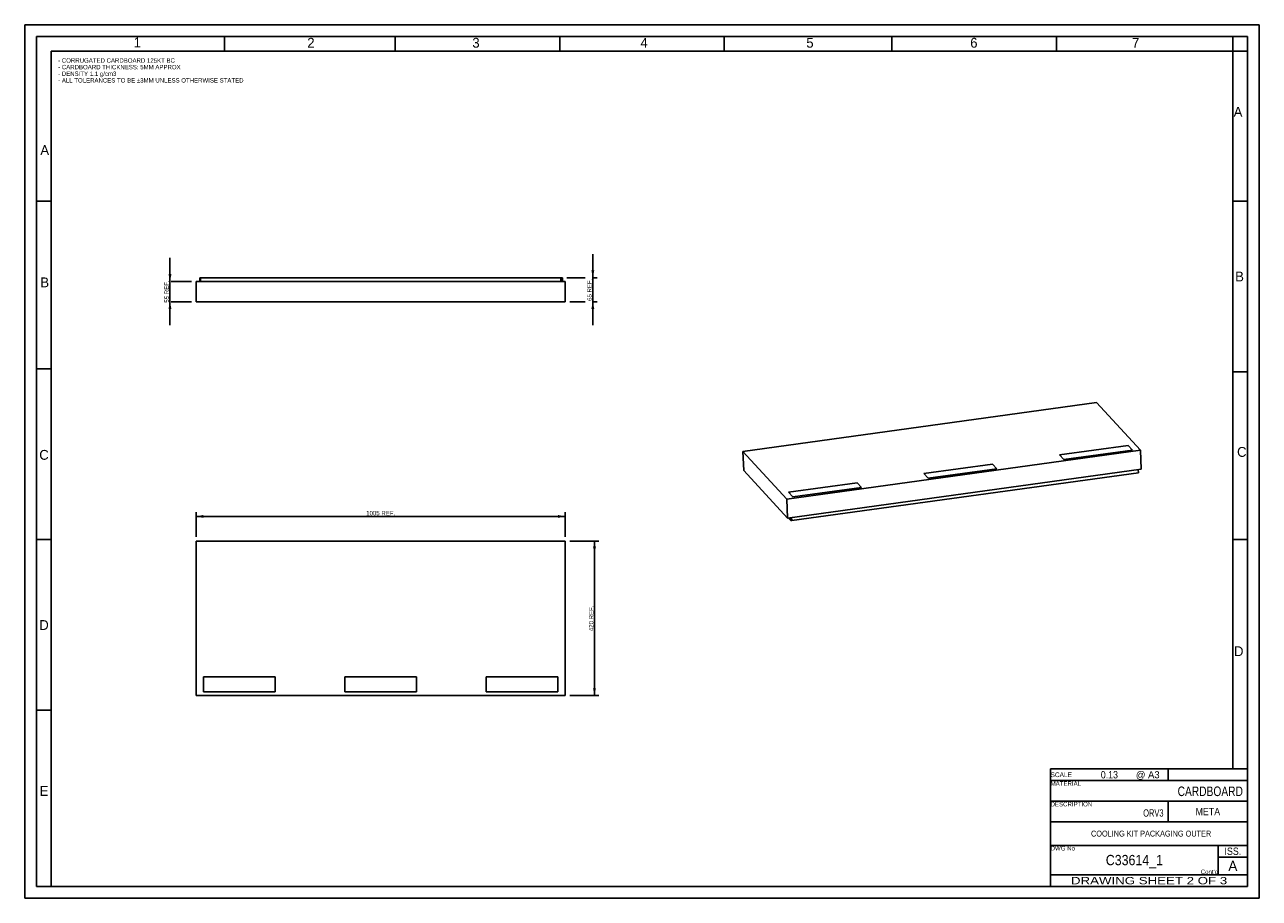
# Model space of a CAD drawing. Header units: millimetres. Extents: x 0 to 3360, y 0 to 2376.
import ezdxf

# ---------------------------------------------------------------- set-up
doc = ezdxf.new("R2010")
doc.units = ezdxf.units.MM
doc.header["$LTSCALE"] = 184.8
doc.layers.get('0').update_dxf_attribs({"linetype": 'CONTINUOUS'})
doc.styles.get("Standard").update_dxf_attribs({"font": 'txt', "width": 0.9})
doc.styles.add('TEXTSTYLE_2', font='txt')
doc.styles.add('TEXTSTYLE_3', font='txt', dxfattribs={"width": 0.8})
doc.styles.add('TEXTSTYLE_4', font='txt', dxfattribs={"width": 0.7})
doc.styles.add('TEXTSTYLE_5', font='cgomg.ttf')
doc.styles.add('TEXTSTYLE_6', font='txt', dxfattribs={"width": 1.35})
doc.dimstyles.new('DIMSTYLE_1', dxfattribs={"dimtxt": 12, "dimasz": 20, "dimexe": 1.5, "dimexo": 1.5, "dimgap": 0.375, "dimtad": 1, "dimdec": 0, "dimzin": 0, "dimdsep": 46, "dimtxsty": 'Standard', "dimblk": '_FILLED', "dimblk1": '_FILLED', "dimblk2": '_FILLED', "dimcen": 0.09, "dimazin": 0, "dimtp": 1.2, "dimtm": 1.2, "dimtfac": 1, "dimtdec": 0, "dimtofl": 0, "dimtmove": 0, "dimatfit": 3, "dimldrblk": '_FILLED', "dimfxl": 0, "dimtolj": 1, "dimtzin": 0, "dimarcsym": 0})
doc.dimstyles.new('DIMSTYLE_2', dxfattribs={"dimtxt": 12, "dimasz": 20, "dimexe": 1.5, "dimexo": 1.5, "dimgap": 0.375, "dimtad": 1, "dimdec": 0, "dimzin": 0, "dimdsep": 46, "dimtxsty": 'Standard', "dimblk": '_FILLED', "dimblk1": '_FILLED', "dimblk2": '_FILLED', "dimcen": 0.09, "dimazin": 0, "dimtp": 0.8, "dimtm": 0.8, "dimtfac": 1, "dimtdec": 0, "dimtofl": 0, "dimtmove": 0, "dimatfit": 3, "dimldrblk": '_FILLED', "dimfxl": 0, "dimtolj": 1, "dimtzin": 0, "dimarcsym": 0})
doc.dimstyles.new('DIMSTYLE_3', dxfattribs={"dimtxt": 12, "dimasz": 20, "dimexe": 1.5, "dimexo": 1.5, "dimgap": 0.375, "dimtad": 1, "dimdec": 0, "dimzin": 0, "dimdsep": 46, "dimtxsty": 'Standard', "dimblk": '_FILLED', "dimblk1": '_FILLED', "dimblk2": '_FILLED', "dimcen": 0.09, "dimazin": 0, "dimtp": 0.3, "dimtm": 0.3, "dimtfac": 1, "dimtdec": 0, "dimtofl": 0, "dimtmove": 0, "dimatfit": 3, "dimldrblk": '_FILLED', "dimfxl": 0, "dimtolj": 1, "dimtzin": 0, "dimarcsym": 0})

# ---------------------------------------------------------------- blocks, each defined once
blk = doc.blocks.new('_FILLED')
at = {"color": 0, "linetype": 'ByBlock'}
blk.add_solid([(0, 0), (-1, 0.2), (-1, -0.2)], dxfattribs=at)
blk = doc.blocks.new('*D1')
at = {"color": 2, "linetype": 'Continuous'}
for p, q in [((466.3, 983.5), (466.3, 1050.6)), ((1471.3, 983.5), (1471.3, 1050.6)), ((466.3, 1038.6), (968.8, 1038.6)), ((1471.3, 1038.6), (968.8, 1038.6))]:
    blk.add_line(p, q, dxfattribs=at)
at = {"color": 2, "linetype": 'Continuous', "xscale": 20, "yscale": 20, "zscale": 20, "rotation": 180}
blk.add_blockref('_FILLED', (466.3, 1038.6), dxfattribs=at)
at = {"color": 2, "linetype": 'Continuous', "xscale": 20, "yscale": 20, "zscale": 20}
blk.add_blockref('_FILLED', (1471.3, 1038.6), dxfattribs=at)
at = {"color": 2, "linetype": 'Continuous', "insert": (968.8, 1053.6), "char_height": 12, "width": 97.2, "attachment_point": 2, "line_spacing_factor": 0.9}
blk.add_mtext('1005 REF.', dxfattribs=at)
blk = doc.blocks.new('*D2')
at = {"color": 2, "linetype": 'Continuous'}
for p, q in [((1483.3, 971.5), (1562.7, 971.5)), ((1550.7, 971.5), (1550.7, 761.5)), ((1550.7, 551.5), (1550.7, 761.5)), ((1483.3, 551.5), (1562.7, 551.5))]:
    blk.add_line(p, q, dxfattribs=at)
at = {"color": 2, "linetype": 'Continuous', "xscale": 20, "yscale": 20, "zscale": 20}
for p, rotation in [((1550.7, 971.5), 90), ((1550.7, 551.5), 270)]:
    blk.add_blockref('_FILLED', p, dxfattribs=dict(at, rotation=rotation))
at = {"color": 2, "linetype": 'Continuous', "insert": (1535.7, 761.5), "char_height": 12, "width": 86.4, "attachment_point": 2, "rotation": 90, "line_spacing_factor": 0.9}
blk.add_mtext('420 REF.', dxfattribs=at)
blk = doc.blocks.new('*D3')
at = {"color": 2, "linetype": 'Continuous'}
for p, q in [((1546.2, 1687.6), (1546.2, 1751.6)), ((1546.2, 1751.6), (1546.2, 1655.1)), ((1475.3, 1687.6), (1525.2, 1687.6)), ((1549.2, 1687.6), (1558.2, 1687.6)), ((1546.2, 1558.7), (1546.2, 1655.1)), ((1483.3, 1622.7), (1525.2, 1622.7)), ((1546.2, 1622.7), (1546.2, 1558.7)), ((1549.2, 1622.7), (1558.2, 1622.7))]:
    blk.add_line(p, q, dxfattribs=at)
at = {"color": 2, "linetype": 'Continuous', "xscale": 20, "yscale": 20, "zscale": 20}
for p, rotation in [((1546.2, 1687.6), 270), ((1546.2, 1622.7), 90)]:
    blk.add_blockref('_FILLED', p, dxfattribs=dict(at, rotation=rotation))
at = {"color": 2, "linetype": 'Continuous', "insert": (1531.2, 1655.1), "char_height": 12, "width": 75.6, "attachment_point": 2, "rotation": 90, "line_spacing_factor": 0.9}
blk.add_mtext('65 REF.', dxfattribs=at)
blk = doc.blocks.new('*D4')
at = {"color": 2, "linetype": 'Continuous'}
for p, q in [((395.4, 1677.7), (395.4, 1741.7)), ((395.4, 1741.7), (395.4, 1650.2)), ((395.4, 1558.7), (395.4, 1650.2)), ((454.3, 1677.7), (398.4, 1677.7)), ((395.4, 1622.7), (395.4, 1558.7)), ((454.3, 1622.7), (398.4, 1622.7))]:
    blk.add_line(p, q, dxfattribs=at)
at = {"color": 2, "linetype": 'Continuous', "xscale": 20, "yscale": 20, "zscale": 20}
for p, rotation in [((395.4, 1677.7), 270), ((395.4, 1622.7), 90)]:
    blk.add_blockref('_FILLED', p, dxfattribs=dict(at, rotation=rotation))
at = {"color": 2, "linetype": 'Continuous', "insert": (380.4, 1650.2), "char_height": 12, "width": 75.6, "attachment_point": 2, "rotation": 90, "line_spacing_factor": 0.9}
blk.add_mtext('55 REF.', dxfattribs=at)

msp = doc.modelspace()

# ---------------------------------------------------------------- linework, layer by layer
at = {"color": 7, "linetype": 'Continuous'}
for p, q in [((0, 0), (0, 2376)), ((0, 2376), (3360, 2376)), ((3360, 0), (3360, 2376)), ((32, 32), (32, 2344)), ((32, 2344), (3328, 2344)), ((544, 2304), (544, 2344)), ((1008, 2304), (1008, 2344)), ((1456, 2304), (1456, 2344)), ((1904, 2304), (1904, 2344)), ((2360, 2304), (2360, 2344)), ((2808, 2304), (2808, 2344)), ((3288, 2344), (3288, 352)), ((3328, 2344), (3328, 32)), ((72, 32), (72, 2304)), ((72, 2304), (3328, 2304)), ((72, 1896), (32, 1896)), ((3328, 1896), (3288, 1896)), ((476.3, 1687.6), (476.3, 1677.7)), ((476.3, 1687.6), (1463.3, 1687.6)), ((478.3, 1687.6), (478.3, 1677.7)), ((1459.3, 1687.6), (1459.3, 1677.7)), ((1461.3, 1687.6), (1461.3, 1677.7)), ((1463.3, 1677.7), (1463.3, 1687.6)), ((466.3, 1677.7), (466.3, 1622.7)), ((1471.3, 1677.7), (466.3, 1677.7)), ((1471.3, 1677.7), (1471.3, 1622.7)), ((1471.3, 1622.7), (466.3, 1622.7)), ((72, 1440), (32, 1440)), ((3328, 1432), (3288, 1432)), ((2917.3, 1348.3), (1954.6, 1215.5)), ((3036.7, 1218.5), (2917.3, 1348.3)), ((1956.9, 1163.7), (1954.6, 1215.5)), ((1954.6, 1215.5), (2074, 1085.8)), ((2074, 1085.8), (3036.7, 1218.5)), ((3038.9, 1166.7), (3036.7, 1218.5)), ((1956.9, 1163.7), (2076.3, 1034)), ((2076.3, 1034), (3038.9, 1166.7)), ((2087.4, 1027.1), (3030.9, 1157.2)), ((3030.9, 1157.2), (3030.6, 1165.6)), ((2076.3, 1034), (2074, 1085.8)), ((2084.9, 1027.4), (2078.6, 1034.3)), ((2084.4, 1035.1), (2084.9, 1027.4)), ((2086.9, 1027.7), (2084.9, 1027.4)), ((2086.3, 1035.4), (2086.9, 1027.7)), ((2086.5, 1035.4), (2086.9, 1027.7)), ((2086.9, 1027.7), (2087.4, 1027.1)), ((2087.4, 1027.1), (2087.1, 1035.5)), ((72, 976), (32, 976)), ((3328, 976), (3288, 976)), ((466.3, 971.5), (466.3, 551.5)), ((1471.3, 971.5), (466.3, 971.5)), ((1471.3, 551.5), (1471.3, 971.5)), ((466.3, 551.5), (1471.3, 551.5)), ((72, 512), (32, 512)), ((0, 0), (3360, 0)), ((3328, 32), (32, 32))]:
    msp.add_line(p, q, dxfattribs=at)
at = {"color": 3, "linetype": 'Continuous'}
for p, q in [((2816.2, 1205.9), (3003, 1231.7)), ((2827.9, 1193.2), (3014.7, 1219)), ((3014.7, 1219), (3003, 1231.7)), ((2447.4, 1155), (2634.2, 1180.8)), ((2645.9, 1168.1), (2634.2, 1180.8)), ((2827.9, 1193.2), (2816.2, 1205.9)), ((2459.1, 1142.4), (2447.4, 1155)), ((2459.1, 1142.4), (2645.9, 1168.1)), ((2078.7, 1104.2), (2265.4, 1129.9)), ((2090.3, 1091.5), (2277.1, 1117.3)), ((2277.1, 1117.3), (2265.4, 1129.9)), ((2090.3, 1091.5), (2078.7, 1104.2)), ((486.3, 561.5), (486.3, 602.5)), ((486.3, 602.5), (681.3, 602.5)), ((681.3, 561.5), (681.3, 602.5)), ((871.3, 602.5), (1066.3, 602.5)), ((871.3, 561.5), (871.3, 602.5)), ((1066.3, 561.5), (1066.3, 602.5)), ((1256.3, 602.5), (1451.3, 602.5)), ((1256.3, 561.5), (1256.3, 602.5)), ((1451.3, 561.5), (1451.3, 602.5)), ((486.3, 561.5), (681.3, 561.5)), ((871.3, 561.5), (1066.3, 561.5)), ((1256.3, 561.5), (1451.3, 561.5))]:
    msp.add_line(p, q, dxfattribs=at)
at = {"color": 2, "linetype": 'Continuous'}
for p, q in [((2792, 352), (3328, 352)), ((2792, 352), (2792, 32)), ((3112, 352), (3112, 320)), ((3328, 352), (3328, 32)), ((2792, 320), (3328, 320)), ((2792, 264), (3328, 264)), ((3112, 264), (3112, 208)), ((2792, 208), (3328, 208)), ((2792, 144), (3328, 144)), ((3248, 144), (3248, 64)), ((3248, 112), (3328, 112)), ((2792, 64), (3328, 64)), ((2792, 32), (3328, 32))]:
    msp.add_line(p, q, dxfattribs=at)

# ---------------------------------------------------------------- texts
at = {"color": 2, "linetype": 'Continuous', "line_spacing_factor": 0.9}
for s, insert, char_height, width, attachment_point, style in [('1', (296.4, 2341.4), 26.7, 26.699, 1, 'TEXTSTYLE_2'), ('2', (769, 2340.2), 26.7, 26.699, 1, 'TEXTSTYLE_2'), ('3', (1218.3, 2340.2), 26.7, 26.699, 1, 'TEXTSTYLE_2'), ('4', (1685.7, 2340.2), 26.7, 26.699, 2, 'TEXTSTYLE_2'), ('5', (2137.1, 2340.2), 26.7, 26.699, 2, 'TEXTSTYLE_2'), ('6', (2583.2, 2340.2), 26.7, 26.699, 2, 'TEXTSTYLE_2'), ('7', (3023.6, 2340.2), 26.7, 26.699, 2, 'TEXTSTYLE_2'), ('A', (3290.2, 2152.4), 26.7, 26.699, 1, 'TEXTSTYLE_2'), ('A', (54.5, 2048.4), 26.7, 26.699, 2, 'TEXTSTYLE_2'), ('B', (54.5, 1688.5), 26.7, 26.699, 2, 'TEXTSTYLE_2'), ('B', (3306.2, 1704.5), 26.7, 26.699, 2, 'TEXTSTYLE_2'), ('C', (52.6, 1219.4), 26.7, 26.699, 2, 'TEXTSTYLE_2'), ('C', (3312.4, 1227.4), 26.7, 26.699, 2, 'TEXTSTYLE_2'), ('D', (52.6, 756.6), 26.7, 26.699, 2, 'TEXTSTYLE_2'), ('D', (3304, 685.3), 26.7, 26.699, 2, 'TEXTSTYLE_2'), ('SCALE', (2792, 342.4), 12.82, 64.077, 1, 'TEXTSTYLE_2'), ('@ A3', (3024, 345.6), 19.22, 76.892, 1, 'TEXTSTYLE_2'), ('E', (52.6, 305.3), 26.7, 26.699, 2, 'TEXTSTYLE_2'), ('MATERIAL', (2792, 318), 12, 96, 1, 'TEXTSTYLE_2'), ('CARDBOARD', (3315.4, 304), 26, 187.2, 3, 'TEXTSTYLE_3'), ('DESCRIPTION', (2792, 262), 12, 132, 1, 'TEXTSTYLE_2'), ('ORV3', (3099.4, 242), 20, 56, 3, 'TEXTSTYLE_4'), ('DWG No', (2792, 142), 12, 72, 1, 'TEXTSTYLE_2'), ('A', (3288, 102), 28, 27.234, 2, 'TEXTSTYLE_5'), ("Cont'd", (3248, 78), 12, 72, 3, 'TEXTSTYLE_2'), ('DRAWING SHEET 2 OF 3', (3060, 58), 20, 540, 2, 'TEXTSTYLE_6')]:
    msp.add_mtext(s, dxfattribs=dict(at, insert=insert, char_height=char_height, width=width, attachment_point=attachment_point, style=style))
for s, insert, char_height, width, attachment_point in [('- CORRUGATED CARDBOARD 125KT BC\\P- CARDBOARD THICKNESS: 5MM APPROX\\P- DENSITY 1.1 g/cm3\\P- ALL TOLERANCES TO BE \\fgdt;{\\fgdt;`}\\ftxt;3MM UNLESS OTHERWISE STATED', (91, 2284.7), 12, 554, 1), ('0.13', (2952, 346), 20, 72, 2), ('META', (3220, 246), 20, 72, 2), ('  COOLING KIT PACKAGING OUTER', (3060, 184), 16, 417.6, 2), ('ISS.', (3288, 138), 20, 72, 2), ('C33614_1   ', (3020, 118), 28, 277.2, 2)]:
    msp.add_mtext(s, dxfattribs=dict(at, insert=insert, char_height=char_height, width=width, attachment_point=attachment_point))

# ---------------------------------------------------------------- dimensions: what is measured, and where the dimension line sits
at = {"color": 2, "linetype": 'Continuous'}
for base, p1, p2, angle, dimstyle, picture, middle in [((1546.2, 1687.6), (1481.8, 1622.7), (1473.8, 1687.6), 90, 'DIMSTYLE_3', '*D3', (1546.2, 1655.1)), ((395.4, 1622.7), (455.8, 1677.7), (455.8, 1622.7), 270, 'DIMSTYLE_3', '*D4', (395.4, 1650.2)), ((466.3, 1038.6), (1471.3, 982), (466.3, 982), 180, 'DIMSTYLE_1', '*D1', (968.8, 1038.6)), ((1550.7, 971.5), (1481.8, 551.5), (1481.8, 971.5), 90, 'DIMSTYLE_2', '*D2', (1550.7, 761.5))]:
    dim = msp.add_linear_dim(base=base, p1=p1, p2=p2, angle=angle, text='<> REF.', dimstyle=dimstyle, dxfattribs=at)
    dim.commit()
    dim.dimension.update_dxf_attribs({"geometry": picture, "text_midpoint": middle, "dimtype": 160})

doc.saveas('drawing.dxf')
